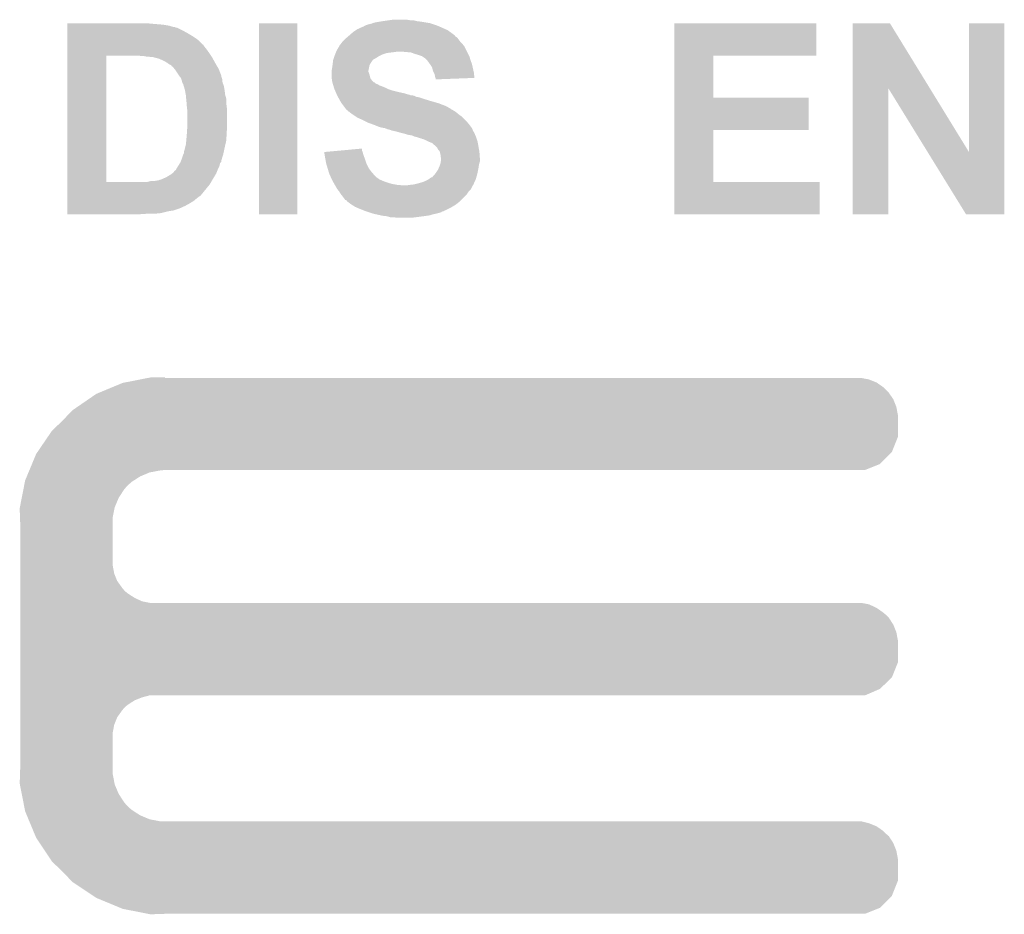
# Model space of a CAD drawing. Extents: x -0.05 to 0.95, y -0.15 to 2.1.
# Tile 5 of 28: x 0.19 to 0.39, y 0.19 to 0.37. Entities that reach past the tile are written whole.
import ezdxf

# ---------------------------------------------------------------- set-up
doc = ezdxf.new("R2010")
doc.units = 0
doc.layers.add('ENOCEAN_5_CLICK_V101_GTO', color=14, linetype='CONTINUOUS')

msp = doc.modelspace()

# ---------------------------------------------------------------- linework, layer by layer
at = {"layer": 'ENOCEAN_5_CLICK_V101_GTO'}
for points in [[(0.2617, 0.374), (0.2624, 0.3741), (0.2658, 0.374), (0.2652, 0.3741)], [(0.197, 0.3733), (0.197, 0.3734), (0.2138, 0.3733), (0.2128, 0.3734)], [(0.197, 0.3731), (0.197, 0.3733), (0.2162, 0.3731), (0.2138, 0.3733)], [(0.197, 0.3729), (0.197, 0.3731), (0.2174, 0.3729), (0.2162, 0.3731)], [(0.197, 0.3726), (0.197, 0.3729), (0.2184, 0.3726), (0.2174, 0.3729)], [(0.197, 0.3725), (0.197, 0.3726), (0.2188, 0.3725), (0.2186, 0.3726)], [(0.197, 0.3726), (0.197, 0.3726), (0.2186, 0.3726), (0.2184, 0.3726)], [(0.197, 0.3718), (0.197, 0.3725), (0.2204, 0.3718), (0.219, 0.3725)], [(0.197, 0.3725), (0.197, 0.3725), (0.219, 0.3725), (0.2188, 0.3725)], [(0.2355, 0.335), (0.2355, 0.3734), (0.2432, 0.335), (0.2432, 0.3734)], [(0.2355, 0.3734), (0.2355, 0.3734), (0.2432, 0.3734), (0.2355, 0.3734)], [(0.255, 0.372), (0.2553, 0.3722), (0.2734, 0.372), (0.27295, 0.3722)], [(0.2553, 0.3722), (0.2564, 0.3727), (0.27295, 0.3722), (0.27182, 0.3727)], [(0.2565, 0.3727), (0.2566, 0.3728), (0.27182, 0.3727), (0.2716, 0.3728)], [(0.2566, 0.3728), (0.257, 0.373), (0.2716, 0.3728), (0.27107, 0.373)], [(0.257, 0.373), (0.2573, 0.3731), (0.27107, 0.373), (0.2708, 0.3731)], [(0.2573, 0.3731), (0.2581, 0.3733), (0.2708, 0.3731), (0.2702, 0.3733)], [(0.2581, 0.3733), (0.25835, 0.3734), (0.2702, 0.3733), (0.2699, 0.3734)], [(0.25835, 0.3734), (0.2586, 0.3735), (0.2699, 0.3734), (0.2693, 0.3735)], [(0.2586, 0.3735), (0.2597, 0.3737), (0.2693, 0.3735), (0.2681, 0.3737)], [(0.2597, 0.3737), (0.26035, 0.3738), (0.2681, 0.3737), (0.2673, 0.3738)], [(0.26035, 0.3738), (0.261, 0.3739), (0.2673, 0.3738), (0.2669, 0.3739)], [(0.261, 0.3739), (0.2617, 0.374), (0.2669, 0.3739), (0.2665, 0.374)], [(0.319, 0.3669), (0.319, 0.3734), (0.3475, 0.3669), (0.3475, 0.3734)], [(0.319, 0.3734), (0.319, 0.3734), (0.3475, 0.3734), (0.319, 0.3734)], [(0.3548, 0.3603), (0.3548, 0.3734), (0.37034, 0.3603), (0.3623, 0.3734)], [(0.3548, 0.3734), (0.3548, 0.3734), (0.3623, 0.3734), (0.3548, 0.3734)], [(0.3782, 0.3475), (0.3782, 0.3734), (0.3853, 0.3475), (0.3853, 0.3734)], [(0.3782, 0.3734), (0.3782, 0.3734), (0.3853, 0.3734), (0.3782, 0.3734)], [(0.197, 0.3713), (0.197, 0.3718), (0.2213, 0.3713), (0.2204, 0.3718)], [(0.197, 0.3707), (0.197, 0.3713), (0.2223, 0.3707), (0.2213, 0.3713)], [(0.197, 0.37), (0.197, 0.3707), (0.2233, 0.37), (0.2223, 0.3707)], [(0.2523, 0.3697), (0.2529, 0.3703), (0.27593, 0.3697), (0.27548, 0.3703)], [(0.2529, 0.3703), (0.25302, 0.3704), (0.27548, 0.3703), (0.2754, 0.3704)], [(0.25302, 0.3704), (0.25325, 0.3706), (0.2754, 0.3704), (0.2752, 0.3706)], [(0.25325, 0.3706), (0.25337, 0.3707), (0.2752, 0.3706), (0.275, 0.3707)], [(0.25337, 0.3707), (0.2536, 0.3709), (0.275, 0.3707), (0.2749, 0.3709)], [(0.2536, 0.3709), (0.25429, 0.3715), (0.2749, 0.3709), (0.2741, 0.3715)], [(0.25429, 0.3715), (0.2544, 0.3716), (0.2741, 0.3715), (0.27396, 0.3716)], [(0.2544, 0.3716), (0.255, 0.372), (0.27396, 0.3716), (0.2734, 0.372)], [(0.197, 0.3691), (0.197, 0.37), (0.2242, 0.3691), (0.2233, 0.37)], [(0.197, 0.369), (0.197, 0.3691), (0.2243, 0.369), (0.2243, 0.3691)], [(0.197, 0.3691), (0.197, 0.3691), (0.2243, 0.3691), (0.2242, 0.3691)], [(0.197, 0.3686), (0.197, 0.369), (0.2246, 0.3686), (0.2243, 0.369)], [(0.197, 0.3681), (0.197, 0.3686), (0.225, 0.3681), (0.2246, 0.3686)], [(0.197, 0.3674), (0.197, 0.3681), (0.2255, 0.3674), (0.225, 0.3681)], [(0.2511, 0.3679), (0.25158, 0.3687), (0.2772, 0.3679), (0.2768, 0.3687)], [(0.25158, 0.3687), (0.2517, 0.3689), (0.2768, 0.3687), (0.27664, 0.3689)], [(0.2517, 0.369), (0.2519, 0.3692), (0.27656, 0.369), (0.2764, 0.3692)], [(0.2517, 0.3689), (0.2517, 0.369), (0.27664, 0.3689), (0.27656, 0.369)], [(0.2519, 0.3692), (0.252, 0.3693), (0.2764, 0.3692), (0.2763, 0.3693)], [(0.252, 0.3693), (0.25222, 0.3696), (0.2763, 0.3693), (0.276, 0.3696)], [(0.25222, 0.3696), (0.2523, 0.3697), (0.276, 0.3696), (0.27593, 0.3697)], [(0.197, 0.3669), (0.197, 0.3674), (0.22583, 0.3669), (0.2255, 0.3674)], [(0.197, 0.3415), (0.197, 0.3669), (0.2048, 0.3415), (0.2048, 0.3669)], [(0.197, 0.3669), (0.197, 0.3669), (0.2048, 0.3669), (0.2098, 0.3669)], [(0.2118, 0.3668), (0.2112, 0.3669), (0.2259, 0.3668), (0.22583, 0.3669)], [(0.2128, 0.3667), (0.2123, 0.3668), (0.22597, 0.3667), (0.2259, 0.3668)], [(0.2138, 0.3666), (0.2131, 0.3667), (0.22603, 0.3666), (0.22597, 0.3667)], [(0.2145, 0.3665), (0.2142, 0.3666), (0.2261, 0.3665), (0.22603, 0.3666)], [(0.2153, 0.3663), (0.2145, 0.3665), (0.22621, 0.3663), (0.2261, 0.3665)], [(0.216, 0.366), (0.2153, 0.3663), (0.22637, 0.366), (0.22621, 0.3663)], [(0.25043, 0.3661), (0.25047, 0.3662), (0.2585, 0.3661), (0.2587, 0.3662)], [(0.25047, 0.3662), (0.25063, 0.3667), (0.2587, 0.3662), (0.2595, 0.3667)], [(0.25063, 0.3667), (0.2507, 0.3669), (0.2595, 0.3667), (0.2599, 0.3669)], [(0.2507, 0.3669), (0.25078, 0.3671), (0.2599, 0.3669), (0.2603, 0.3671)], [(0.25078, 0.3671), (0.2509, 0.3674), (0.2603, 0.3671), (0.2612, 0.3674)], [(0.2509, 0.3674), (0.25098, 0.3676), (0.2612, 0.3674), (0.2628, 0.3676)], [(0.25098, 0.3676), (0.25102, 0.3677), (0.2628, 0.3676), (0.2634, 0.3677)], [(0.25102, 0.3677), (0.2511, 0.3679), (0.2773, 0.3677), (0.2772, 0.3679)], [(0.2651, 0.3676), (0.2639, 0.3677), (0.27735, 0.3676), (0.2773, 0.3677)], [(0.2661, 0.3675), (0.2651, 0.3676), (0.2774, 0.3675), (0.27735, 0.3676)], [(0.2669, 0.3672), (0.2661, 0.3675), (0.27755, 0.3672), (0.2774, 0.3675)], [(0.2676, 0.367), (0.2669, 0.3672), (0.27765, 0.367), (0.27755, 0.3672)], [(0.2682, 0.3668), (0.2676, 0.367), (0.27775, 0.3668), (0.27765, 0.367)], [(0.26835, 0.3667), (0.2682, 0.3668), (0.2778, 0.3667), (0.27775, 0.3668)], [(0.2688, 0.3664), (0.26835, 0.3667), (0.27789, 0.3664), (0.2778, 0.3667)], [(0.2692, 0.366), (0.2688, 0.3664), (0.278, 0.366), (0.27789, 0.3664)], [(0.319, 0.3584), (0.319, 0.3669), (0.3268, 0.3584), (0.3268, 0.3669)], [(0.319, 0.3669), (0.319, 0.3669), (0.3268, 0.3669), (0.3475, 0.3669)], [(0.2166, 0.3657), (0.216, 0.366), (0.22654, 0.3657), (0.22637, 0.366)], [(0.2171, 0.3654), (0.2166, 0.3657), (0.2267, 0.3654), (0.22654, 0.3657)], [(0.2175, 0.3651), (0.2171, 0.3654), (0.22687, 0.3651), (0.2267, 0.3654)], [(0.2179, 0.3649), (0.2175, 0.3651), (0.22699, 0.3649), (0.22687, 0.3651)], [(0.218, 0.3647), (0.2179, 0.3649), (0.22711, 0.3647), (0.22699, 0.3649)], [(0.21852, 0.3642), (0.2181, 0.3647), (0.2274, 0.3642), (0.22711, 0.3647)], [(0.2186, 0.3641), (0.21852, 0.3642), (0.22744, 0.3641), (0.2274, 0.3642)], [(0.2501, 0.3639), (0.2502, 0.3644), (0.2575, 0.3639), (0.2576, 0.3644)], [(0.2502, 0.3644), (0.25027, 0.3649), (0.2576, 0.3644), (0.2577, 0.3649)], [(0.25027, 0.3649), (0.2503, 0.3651), (0.2577, 0.3649), (0.2578, 0.3651)], [(0.2503, 0.3651), (0.25032, 0.3653), (0.2578, 0.3651), (0.2579, 0.3653)], [(0.25032, 0.3653), (0.25039, 0.3659), (0.2579, 0.3653), (0.2583, 0.3659)], [(0.25039, 0.3659), (0.2504, 0.366), (0.2583, 0.3659), (0.2584, 0.366)], [(0.2504, 0.366), (0.25043, 0.3661), (0.2584, 0.366), (0.2585, 0.3661)], [(0.2694, 0.3658), (0.2692, 0.366), (0.27808, 0.3658), (0.278, 0.366)], [(0.26983, 0.3652), (0.2694, 0.3658), (0.2783, 0.3652), (0.27808, 0.3658)], [(0.2699, 0.3651), (0.26983, 0.3652), (0.27832, 0.3651), (0.2783, 0.3652)], [(0.2703, 0.3645), (0.2699, 0.3651), (0.27846, 0.3645), (0.27832, 0.3651)], [(0.2705, 0.3637), (0.2703, 0.3645), (0.27863, 0.3637), (0.27846, 0.3645)], [(0.2194, 0.3629), (0.2186, 0.3641), (0.2279, 0.3629), (0.22744, 0.3641)], [(0.21956, 0.3627), (0.2194, 0.3629), (0.2279, 0.3627), (0.2279, 0.3629)], [(0.21972, 0.3625), (0.21956, 0.3627), (0.228, 0.3625), (0.2279, 0.3627)], [(0.2198, 0.3624), (0.21972, 0.3625), (0.22803, 0.3624), (0.228, 0.3625)], [(0.21987, 0.3622), (0.2198, 0.3624), (0.2281, 0.3622), (0.22803, 0.3624)], [(0.21997, 0.3619), (0.21987, 0.3622), (0.2281, 0.3619), (0.2281, 0.3622)], [(0.2501, 0.3636), (0.2501, 0.3639), (0.2575, 0.3636), (0.2575, 0.3639)], [(0.2501, 0.3634), (0.2501, 0.3636), (0.2576, 0.3634), (0.2575, 0.3636)], [(0.2501, 0.3631), (0.2501, 0.3634), (0.2577, 0.3631), (0.2576, 0.3634)], [(0.2501, 0.3625), (0.2501, 0.3631), (0.25785, 0.3625), (0.2577, 0.3631)], [(0.25012, 0.3623), (0.2501, 0.3625), (0.2579, 0.3623), (0.25785, 0.3625)], [(0.25017, 0.3619), (0.25012, 0.3623), (0.2582, 0.3619), (0.2579, 0.3623)], [(0.27065, 0.3634), (0.2705, 0.3637), (0.2787, 0.3634), (0.27863, 0.3637)], [(0.2708, 0.3631), (0.27065, 0.3634), (0.27873, 0.3631), (0.2787, 0.3634)], [(0.2709, 0.3626), (0.2708, 0.3631), (0.27878, 0.3626), (0.27873, 0.3631)], [(0.27097, 0.3624), (0.2709, 0.3626), (0.2788, 0.3624), (0.27878, 0.3626)], [(0.271, 0.3623), (0.27097, 0.3624), (0.27619, 0.3623), (0.2788, 0.3624)], [(0.271, 0.3621), (0.271, 0.3623), (0.271, 0.3621), (0.27619, 0.3623)], [(0.22, 0.3618), (0.21997, 0.3619), (0.22812, 0.3618), (0.2281, 0.3619)], [(0.2201, 0.3614), (0.22, 0.3618), (0.2282, 0.3614), (0.22812, 0.3618)], [(0.2203, 0.3611), (0.2201, 0.3614), (0.22832, 0.3611), (0.2282, 0.3614)], [(0.2203, 0.361), (0.2203, 0.3611), (0.22836, 0.361), (0.22832, 0.3611)], [(0.22033, 0.3609), (0.2203, 0.361), (0.2284, 0.3609), (0.22836, 0.361)], [(0.22048, 0.3604), (0.22033, 0.3609), (0.2285, 0.3604), (0.2284, 0.3609)], [(0.2206, 0.36), (0.22048, 0.3604), (0.22857, 0.36), (0.2285, 0.3604)], [(0.2502, 0.3617), (0.25017, 0.3619), (0.2584, 0.3617), (0.2582, 0.3619)], [(0.25026, 0.3615), (0.2502, 0.3617), (0.2586, 0.3615), (0.2584, 0.3617)], [(0.25031, 0.3613), (0.25026, 0.3615), (0.2589, 0.3613), (0.2587, 0.3615)], [(0.25026, 0.3615), (0.25026, 0.3615), (0.2587, 0.3615), (0.2586, 0.3615)], [(0.25034, 0.3612), (0.25031, 0.3613), (0.2591, 0.3612), (0.2589, 0.3613)], [(0.25037, 0.3611), (0.25034, 0.3612), (0.2594, 0.3611), (0.2591, 0.3612)], [(0.25043, 0.3609), (0.25037, 0.3611), (0.2597, 0.3609), (0.2594, 0.3611)], [(0.25046, 0.3608), (0.25043, 0.3609), (0.26, 0.3608), (0.2597, 0.3609)], [(0.25057, 0.3604), (0.25046, 0.3608), (0.261, 0.3604), (0.26, 0.3608)], [(0.2506, 0.3603), (0.25057, 0.3604), (0.2612, 0.3603), (0.261, 0.3604)], [(0.25069, 0.3601), (0.2506, 0.3603), (0.2616, 0.3601), (0.2612, 0.3603)], [(0.3548, 0.335), (0.3548, 0.3603), (0.362, 0.335), (0.362, 0.3603)], [(0.36989, 0.3475), (0.362, 0.3603), (0.3782, 0.3475), (0.37034, 0.3603)], [(0.22064, 0.3598), (0.2206, 0.36), (0.2286, 0.3598), (0.22857, 0.36)], [(0.22078, 0.359), (0.22064, 0.3598), (0.2287, 0.359), (0.2286, 0.3598)], [(0.2208, 0.3589), (0.22078, 0.359), (0.22873, 0.3589), (0.2287, 0.359)], [(0.22085, 0.3583), (0.2208, 0.3589), (0.2289, 0.3583), (0.22873, 0.3589)], [(0.2209, 0.3578), (0.22085, 0.3583), (0.2289, 0.3578), (0.2289, 0.3583)], [(0.25077, 0.3599), (0.25069, 0.3601), (0.2622, 0.3599), (0.2616, 0.3601)], [(0.25094, 0.3595), (0.25077, 0.3599), (0.2638, 0.3595), (0.2622, 0.3599)], [(0.25103, 0.3593), (0.25094, 0.3595), (0.2647, 0.3593), (0.2638, 0.3595)], [(0.25116, 0.359), (0.25103, 0.3593), (0.2657, 0.359), (0.2647, 0.3593)], [(0.2512, 0.3589), (0.25116, 0.359), (0.266, 0.3589), (0.2658, 0.359)], [(0.25116, 0.359), (0.25116, 0.359), (0.2658, 0.359), (0.2657, 0.359)], [(0.25125, 0.3588), (0.2512, 0.3589), (0.2667, 0.3588), (0.2663, 0.3589)], [(0.25136, 0.3586), (0.25125, 0.3588), (0.2671, 0.3586), (0.2667, 0.3588)], [(0.25142, 0.3585), (0.25136, 0.3586), (0.2677, 0.3585), (0.2671, 0.3586)], [(0.25164, 0.3581), (0.25142, 0.3585), (0.2689, 0.3581), (0.2677, 0.3585)], [(0.319, 0.3519), (0.319, 0.3584), (0.346, 0.3519), (0.346, 0.3584)], [(0.319, 0.3584), (0.319, 0.3584), (0.346, 0.3584), (0.3268, 0.3584)], [(0.22093, 0.3575), (0.2209, 0.3578), (0.2289, 0.3575), (0.2289, 0.3578)], [(0.221, 0.3566), (0.22093, 0.3575), (0.22901, 0.3566), (0.2289, 0.3575)], [(0.22109, 0.3558), (0.221, 0.3566), (0.2291, 0.3558), (0.22901, 0.3566)], [(0.2518, 0.3578), (0.25164, 0.3581), (0.26987, 0.3578), (0.2689, 0.3581)], [(0.25186, 0.3577), (0.2518, 0.3578), (0.2702, 0.3577), (0.26987, 0.3578)], [(0.2521, 0.3573), (0.25186, 0.3577), (0.2716, 0.3573), (0.2702, 0.3577)], [(0.25248, 0.3568), (0.2521, 0.3573), (0.2729, 0.3568), (0.2716, 0.3573)], [(0.2527, 0.3565), (0.25248, 0.3568), (0.2735, 0.3565), (0.2729, 0.3568)], [(0.25293, 0.3562), (0.2527, 0.3565), (0.274, 0.3562), (0.2735, 0.3565)], [(0.2211, 0.3557), (0.22109, 0.3558), (0.2291, 0.3557), (0.2291, 0.3558)], [(0.2211, 0.3526), (0.2211, 0.3557), (0.2291, 0.3526), (0.2291, 0.3557)], [(0.253, 0.3561), (0.25293, 0.3562), (0.2741, 0.3561), (0.2741, 0.3562)], [(0.25293, 0.3562), (0.25293, 0.3562), (0.2741, 0.3562), (0.274, 0.3562)], [(0.2532, 0.3559), (0.253, 0.3561), (0.2745, 0.3559), (0.2741, 0.3561)], [(0.2534, 0.3558), (0.2532, 0.3559), (0.27467, 0.3558), (0.2745, 0.3559)], [(0.2535, 0.3556), (0.2534, 0.3558), (0.275, 0.3556), (0.27467, 0.3558)], [(0.2541, 0.3552), (0.2536, 0.3556), (0.27548, 0.3552), (0.275, 0.3556)], [(0.25425, 0.3551), (0.2541, 0.3552), (0.2756, 0.3551), (0.27548, 0.3552)], [(0.255, 0.3546), (0.25425, 0.3551), (0.2763, 0.3546), (0.2756, 0.3551)], [(0.2553, 0.3544), (0.255, 0.3546), (0.2765, 0.3544), (0.2763, 0.3546)], [(0.256, 0.3541), (0.2553, 0.3544), (0.2768, 0.3541), (0.2765, 0.3544)], [(0.22106, 0.3521), (0.2211, 0.3526), (0.2291, 0.3521), (0.2291, 0.3526)], [(0.2564, 0.3539), (0.256, 0.3541), (0.277, 0.3539), (0.2768, 0.3541)], [(0.2574, 0.3534), (0.2564, 0.3539), (0.27744, 0.3534), (0.277, 0.3539)], [(0.25824, 0.3531), (0.2574, 0.3534), (0.2777, 0.3531), (0.27744, 0.3534)], [(0.2588, 0.3529), (0.25824, 0.3531), (0.27785, 0.3529), (0.2777, 0.3531)], [(0.2595, 0.3526), (0.2588, 0.3529), (0.27808, 0.3526), (0.27785, 0.3529)], [(0.2602, 0.3524), (0.2595, 0.3526), (0.27823, 0.3524), (0.27808, 0.3526)], [(0.2608, 0.3523), (0.2602, 0.3524), (0.2783, 0.3523), (0.27823, 0.3524)], [(0.2613, 0.3521), (0.2608, 0.3523), (0.2784, 0.3521), (0.2783, 0.3523)], [(0.2209, 0.35), (0.22098, 0.351), (0.22892, 0.35), (0.229, 0.351)], [(0.22098, 0.351), (0.221, 0.3512), (0.229, 0.351), (0.229, 0.3512)], [(0.221, 0.3512), (0.22103, 0.3516), (0.229, 0.3512), (0.229, 0.3516)], [(0.22103, 0.3516), (0.22106, 0.3521), (0.229, 0.3516), (0.2291, 0.3521)], [(0.2617, 0.352), (0.2613, 0.3521), (0.27843, 0.352), (0.2784, 0.3521)], [(0.262, 0.3519), (0.2617, 0.352), (0.27847, 0.3519), (0.27843, 0.352)], [(0.2622, 0.3518), (0.262, 0.3519), (0.2785, 0.3518), (0.27847, 0.3519)], [(0.2632, 0.3516), (0.2623, 0.3518), (0.27862, 0.3516), (0.2785, 0.3518)], [(0.2639, 0.3514), (0.2632, 0.3516), (0.27874, 0.3514), (0.27862, 0.3516)], [(0.2643, 0.3513), (0.2639, 0.3514), (0.2788, 0.3513), (0.27874, 0.3514)], [(0.2647, 0.3512), (0.2643, 0.3513), (0.27884, 0.3512), (0.2788, 0.3513)], [(0.2653, 0.351), (0.2647, 0.3512), (0.27893, 0.351), (0.27884, 0.3512)], [(0.2659, 0.3509), (0.2653, 0.351), (0.27897, 0.3509), (0.27893, 0.351)], [(0.2664, 0.3508), (0.2659, 0.3509), (0.27901, 0.3508), (0.27897, 0.3509)], [(0.2668, 0.3506), (0.2664, 0.3508), (0.2791, 0.3506), (0.27901, 0.3508)], [(0.2672, 0.3505), (0.2668, 0.3506), (0.27913, 0.3505), (0.2791, 0.3506)], [(0.2678, 0.3503), (0.2672, 0.3505), (0.2792, 0.3503), (0.27913, 0.3505)], [(0.2682, 0.3502), (0.2678, 0.3503), (0.27923, 0.3502), (0.2792, 0.3503)], [(0.319, 0.3415), (0.319, 0.3519), (0.3268, 0.3415), (0.3268, 0.3519)], [(0.319, 0.3519), (0.319, 0.3519), (0.3268, 0.3519), (0.346, 0.3519)], [(0.2205, 0.3478), (0.22065, 0.3484), (0.22847, 0.3478), (0.2286, 0.3484)], [(0.22065, 0.3484), (0.2208, 0.349), (0.2286, 0.3484), (0.22874, 0.349)], [(0.2208, 0.349), (0.22087, 0.3497), (0.22874, 0.349), (0.2289, 0.3497)], [(0.22087, 0.3497), (0.2209, 0.35), (0.2289, 0.3497), (0.22892, 0.35)], [(0.2684, 0.3501), (0.2682, 0.3502), (0.27927, 0.3501), (0.27923, 0.3502)], [(0.2692, 0.3498), (0.2685, 0.3501), (0.27937, 0.3498), (0.27927, 0.3501)], [(0.2694, 0.3497), (0.2692, 0.3498), (0.2794, 0.3497), (0.27937, 0.3498)], [(0.2698, 0.3495), (0.2694, 0.3497), (0.27944, 0.3495), (0.2794, 0.3497)], [(0.2703, 0.3493), (0.2698, 0.3495), (0.27948, 0.3493), (0.27944, 0.3495)], [(0.2706, 0.349), (0.2703, 0.3493), (0.27954, 0.349), (0.27948, 0.3493)], [(0.2709, 0.3488), (0.2706, 0.349), (0.27958, 0.3488), (0.27954, 0.349)], [(0.271, 0.3487), (0.2709, 0.3488), (0.2796, 0.3487), (0.27958, 0.3488)], [(0.2713, 0.3484), (0.271, 0.3487), (0.27965, 0.3484), (0.2796, 0.3487)], [(0.2715, 0.348), (0.2713, 0.3484), (0.27972, 0.348), (0.27965, 0.3484)], [(0.22, 0.3462), (0.22027, 0.347), (0.22805, 0.3462), (0.2283, 0.347)], [(0.22027, 0.347), (0.2203, 0.3471), (0.2283, 0.347), (0.22832, 0.3471)], [(0.2203, 0.3471), (0.2203, 0.3472), (0.22832, 0.3471), (0.22834, 0.3472)], [(0.2204, 0.3476), (0.2205, 0.3478), (0.22843, 0.3476), (0.22847, 0.3478)], [(0.2204, 0.3472), (0.2204, 0.3476), (0.22834, 0.3472), (0.22843, 0.3476)], [(0.2486, 0.3475), (0.24969, 0.3476), (0.25633, 0.3475), (0.2563, 0.3476)], [(0.2487, 0.3469), (0.2486, 0.3475), (0.2565, 0.3469), (0.25633, 0.3475)], [(0.2488, 0.3463), (0.2487, 0.3469), (0.25672, 0.3463), (0.2565, 0.3469)], [(0.24969, 0.3476), (0.25186, 0.3478), (0.2563, 0.3476), (0.2562, 0.3478)], [(0.25186, 0.3478), (0.2562, 0.3482), (0.2562, 0.3478), (0.2562, 0.3482)], [(0.2718, 0.3477), (0.2715, 0.348), (0.27977, 0.3477), (0.27972, 0.348)], [(0.27185, 0.3475), (0.2718, 0.3477), (0.2798, 0.3475), (0.27977, 0.3477)], [(0.272, 0.3469), (0.27185, 0.3475), (0.27985, 0.3469), (0.2798, 0.3475)], [(0.272, 0.3466), (0.272, 0.3469), (0.27987, 0.3466), (0.27985, 0.3469)], [(0.2721, 0.3463), (0.272, 0.3466), (0.27989, 0.3463), (0.27987, 0.3466)], [(0.3776, 0.335), (0.36989, 0.3475), (0.3853, 0.335), (0.3853, 0.3475)], [(0.219, 0.3443), (0.21918, 0.3446), (0.22735, 0.3443), (0.2275, 0.3446)], [(0.21918, 0.3446), (0.2193, 0.3448), (0.2275, 0.3446), (0.22757, 0.3448)], [(0.2193, 0.3448), (0.21937, 0.3449), (0.22757, 0.3448), (0.2276, 0.3449)], [(0.21937, 0.3449), (0.21963, 0.3453), (0.2276, 0.3449), (0.2277, 0.3453)], [(0.21963, 0.3453), (0.2197, 0.3454), (0.2277, 0.3453), (0.2278, 0.3454)], [(0.2197, 0.3454), (0.21974, 0.3455), (0.2278, 0.3454), (0.2279, 0.3455)], [(0.21974, 0.3455), (0.21981, 0.3457), (0.2279, 0.3455), (0.2279, 0.3457)], [(0.21981, 0.3457), (0.22, 0.3462), (0.2279, 0.3457), (0.22805, 0.3462)], [(0.24884, 0.3461), (0.2488, 0.3463), (0.2568, 0.3461), (0.25672, 0.3463)], [(0.249, 0.3452), (0.24884, 0.3461), (0.2571, 0.3452), (0.2568, 0.3461)], [(0.2493, 0.3442), (0.249, 0.3452), (0.2576, 0.3442), (0.2571, 0.3452)], [(0.27159, 0.3442), (0.2718, 0.3447), (0.2796, 0.3442), (0.27967, 0.3447)], [(0.2718, 0.3447), (0.27187, 0.3449), (0.27967, 0.3447), (0.2797, 0.3449)], [(0.27187, 0.3449), (0.272, 0.3453), (0.2797, 0.3449), (0.2798, 0.3453)], [(0.272, 0.3453), (0.27204, 0.3456), (0.2798, 0.3453), (0.2799, 0.3456)], [(0.27204, 0.3456), (0.2721, 0.3461), (0.2799, 0.3456), (0.2799, 0.3461)], [(0.2721, 0.3462), (0.2721, 0.3463), (0.2799, 0.3462), (0.27989, 0.3463)], [(0.2721, 0.3461), (0.2721, 0.3462), (0.2799, 0.3461), (0.2799, 0.3462)], [(0.2163, 0.3422), (0.2168, 0.3424), (0.2263, 0.3422), (0.22642, 0.3424)], [(0.2168, 0.3424), (0.2178, 0.343), (0.22642, 0.3424), (0.22678, 0.343)], [(0.2178, 0.343), (0.21805, 0.3432), (0.22678, 0.343), (0.2269, 0.3432)], [(0.21805, 0.3432), (0.2183, 0.3434), (0.2269, 0.3432), (0.22698, 0.3434)], [(0.2183, 0.3434), (0.2184, 0.3435), (0.22698, 0.3434), (0.22702, 0.3435)], [(0.2184, 0.3435), (0.2185, 0.3437), (0.22702, 0.3435), (0.2271, 0.3437)], [(0.2185, 0.3437), (0.2188, 0.3439), (0.2271, 0.3437), (0.22718, 0.3439)], [(0.2188, 0.3439), (0.21895, 0.3442), (0.22718, 0.3439), (0.2273, 0.3442)], [(0.21895, 0.3442), (0.219, 0.3443), (0.2273, 0.3442), (0.22735, 0.3443)], [(0.24954, 0.3434), (0.2493, 0.3442), (0.2582, 0.3434), (0.2576, 0.3442)], [(0.2496, 0.3432), (0.24954, 0.3434), (0.25838, 0.3432), (0.2582, 0.3434)], [(0.24987, 0.3426), (0.2496, 0.3432), (0.2589, 0.3426), (0.25838, 0.3432)], [(0.24991, 0.3425), (0.24987, 0.3426), (0.259, 0.3425), (0.2589, 0.3426)], [(0.25, 0.3423), (0.24991, 0.3425), (0.2593, 0.3423), (0.259, 0.3425)], [(0.26968, 0.3421), (0.2701, 0.3424), (0.2791, 0.3421), (0.27918, 0.3424)], [(0.2703, 0.3424), (0.2705, 0.3427), (0.27918, 0.3424), (0.27926, 0.3427)], [(0.2705, 0.3427), (0.2708, 0.343), (0.27926, 0.3427), (0.27935, 0.343)], [(0.2708, 0.343), (0.27095, 0.3432), (0.27935, 0.343), (0.2794, 0.3432)], [(0.27095, 0.3432), (0.2711, 0.3434), (0.2794, 0.3432), (0.27944, 0.3434)], [(0.2711, 0.3434), (0.2715, 0.344), (0.27944, 0.3434), (0.27956, 0.344)], [(0.2715, 0.344), (0.27159, 0.3442), (0.27956, 0.344), (0.2796, 0.3442)], [(0.197, 0.341), (0.197, 0.3415), (0.2256, 0.341), (0.22589, 0.3415)], [(0.197, 0.3415), (0.197, 0.3415), (0.2131, 0.3415), (0.2048, 0.3415)], [(0.197, 0.3388), (0.197, 0.341), (0.2238, 0.3388), (0.2256, 0.341)], [(0.2131, 0.3415), (0.2139, 0.3417), (0.22589, 0.3415), (0.22601, 0.3417)], [(0.2146, 0.3417), (0.2152, 0.3418), (0.22601, 0.3417), (0.22607, 0.3418)], [(0.2153, 0.3418), (0.2155, 0.3419), (0.22607, 0.3418), (0.22612, 0.3419)], [(0.2155, 0.3419), (0.2159, 0.342), (0.22612, 0.3419), (0.22618, 0.342)], [(0.2159, 0.342), (0.2163, 0.3422), (0.22618, 0.342), (0.2263, 0.3422)], [(0.25015, 0.342), (0.25, 0.3423), (0.2597, 0.342), (0.2593, 0.3423)], [(0.2503, 0.3417), (0.25015, 0.342), (0.2604, 0.3417), (0.2597, 0.342)], [(0.2504, 0.3415), (0.2503, 0.3417), (0.26093, 0.3415), (0.2604, 0.3417)], [(0.25046, 0.3414), (0.2504, 0.3415), (0.2612, 0.3414), (0.26093, 0.3415)], [(0.25063, 0.3411), (0.25046, 0.3414), (0.2622, 0.3411), (0.2612, 0.3414)], [(0.25074, 0.3409), (0.25063, 0.3411), (0.2633, 0.3409), (0.2622, 0.3411)], [(0.2508, 0.3408), (0.25074, 0.3409), (0.2645, 0.3408), (0.2633, 0.3409)], [(0.2512, 0.3401), (0.2508, 0.3408), (0.27811, 0.3401), (0.27849, 0.3408)], [(0.2652, 0.3408), (0.2658, 0.3409), (0.27849, 0.3408), (0.27855, 0.3409)], [(0.2658, 0.3409), (0.2667, 0.341), (0.27855, 0.3409), (0.2786, 0.341)], [(0.2667, 0.341), (0.2675, 0.3412), (0.2786, 0.341), (0.27869, 0.3412)], [(0.2675, 0.3412), (0.2685, 0.3415), (0.27869, 0.3412), (0.27883, 0.3415)], [(0.2685, 0.3415), (0.2694, 0.3419), (0.27883, 0.3415), (0.27901, 0.3419)], [(0.2694, 0.3419), (0.26968, 0.3421), (0.27901, 0.3419), (0.2791, 0.3421)], [(0.319, 0.335), (0.319, 0.3415), (0.3482, 0.335), (0.3482, 0.3415)], [(0.319, 0.3415), (0.319, 0.3415), (0.3482, 0.3415), (0.3268, 0.3415)], [(0.197, 0.3387), (0.197, 0.3388), (0.2237, 0.3387), (0.2238, 0.3388)], [(0.197, 0.3385), (0.197, 0.3387), (0.2234, 0.3385), (0.2237, 0.3387)], [(0.197, 0.3382), (0.197, 0.3385), (0.223, 0.3382), (0.2234, 0.3385)], [(0.25136, 0.3399), (0.2512, 0.3401), (0.278, 0.3399), (0.27811, 0.3401)], [(0.2516, 0.3396), (0.25136, 0.3399), (0.2777, 0.3396), (0.278, 0.3399)], [(0.25166, 0.3395), (0.2516, 0.3396), (0.2776, 0.3395), (0.2777, 0.3396)], [(0.2519, 0.3391), (0.25166, 0.3395), (0.27733, 0.3391), (0.2776, 0.3395)], [(0.25206, 0.3389), (0.2519, 0.3391), (0.2772, 0.3389), (0.27733, 0.3391)], [(0.2523, 0.3386), (0.25206, 0.3389), (0.2769, 0.3386), (0.2772, 0.3389)], [(0.2526, 0.3382), (0.2523, 0.3386), (0.2765, 0.3382), (0.2769, 0.3386)], [(0.197, 0.3377), (0.197, 0.3382), (0.2224, 0.3377), (0.223, 0.3382)], [(0.197, 0.3372), (0.197, 0.3377), (0.2216, 0.3372), (0.2224, 0.3377)], [(0.197, 0.3367), (0.197, 0.3372), (0.2207, 0.3367), (0.2216, 0.3372)], [(0.197, 0.3362), (0.197, 0.3367), (0.2196, 0.3362), (0.2207, 0.3367)], [(0.2528, 0.3379), (0.2526, 0.3382), (0.2762, 0.3379), (0.2765, 0.3382)], [(0.2531, 0.3378), (0.2528, 0.3379), (0.2761, 0.3378), (0.2762, 0.3379)], [(0.2532, 0.3377), (0.2531, 0.3378), (0.276, 0.3377), (0.2761, 0.3378)], [(0.2532, 0.3376), (0.2532, 0.3377), (0.2759, 0.3376), (0.276, 0.3377)], [(0.254, 0.337), (0.2532, 0.3376), (0.27513, 0.337), (0.2759, 0.3376)], [(0.25416, 0.3369), (0.254, 0.337), (0.275, 0.3369), (0.27513, 0.337)], [(0.2548, 0.3365), (0.25416, 0.3369), (0.27433, 0.3365), (0.275, 0.3369)], [(0.25525, 0.3363), (0.2548, 0.3365), (0.274, 0.3363), (0.27433, 0.3365)], [(0.197, 0.3358), (0.197, 0.3362), (0.2184, 0.3358), (0.2196, 0.3362)], [(0.197, 0.3357), (0.197, 0.3358), (0.2183, 0.3357), (0.2183, 0.3358)], [(0.197, 0.3358), (0.197, 0.3358), (0.2183, 0.3358), (0.2184, 0.3358)], [(0.197, 0.3356), (0.197, 0.3357), (0.2173, 0.3356), (0.2179, 0.3357)], [(0.197, 0.3354), (0.197, 0.3356), (0.2165, 0.3354), (0.2173, 0.3356)], [(0.197, 0.3352), (0.197, 0.3354), (0.2156, 0.3352), (0.2165, 0.3354)], [(0.197, 0.3351), (0.197, 0.3352), (0.2144, 0.3351), (0.2156, 0.3352)], [(0.197, 0.335), (0.197, 0.3351), (0.21151, 0.335), (0.213, 0.3351)], [(0.2115, 0.335), (0.197, 0.335), (0.2115, 0.335), (0.21151, 0.335)], [(0.2557, 0.3361), (0.25525, 0.3363), (0.2736, 0.3361), (0.274, 0.3363)], [(0.2567, 0.3357), (0.2557, 0.3361), (0.2728, 0.3357), (0.2736, 0.3361)], [(0.257, 0.3356), (0.2567, 0.3357), (0.2726, 0.3356), (0.2727, 0.3357)], [(0.2567, 0.3357), (0.2567, 0.3357), (0.2727, 0.3357), (0.2728, 0.3357)], [(0.2576, 0.3354), (0.257, 0.3356), (0.2721, 0.3354), (0.2724, 0.3356)], [(0.257, 0.3356), (0.257, 0.3356), (0.2724, 0.3356), (0.2726, 0.3356)], [(0.2579, 0.3353), (0.2576, 0.3354), (0.2718, 0.3353), (0.2721, 0.3354)], [(0.2585, 0.3351), (0.2579, 0.3353), (0.271, 0.3351), (0.2718, 0.3353)], [(0.25895, 0.335), (0.2585, 0.3351), (0.2705, 0.335), (0.271, 0.3351)], [(0.25985, 0.3348), (0.25895, 0.335), (0.2699, 0.3348), (0.2705, 0.335)], [(0.2603, 0.3347), (0.25985, 0.3348), (0.2693, 0.3347), (0.2699, 0.3348)], [(0.2612, 0.3346), (0.2603, 0.3347), (0.26855, 0.3346), (0.2693, 0.3347)], [(0.26155, 0.3345), (0.2612, 0.3346), (0.2678, 0.3345), (0.26855, 0.3346)], [(0.2619, 0.3344), (0.26155, 0.3345), (0.267, 0.3344), (0.2678, 0.3345)], [(0.2632, 0.3343), (0.2626, 0.3344), (0.2662, 0.3343), (0.267, 0.3344)], [(0.20617, 0.3003), (0.2081, 0.3011), (0.3609, 0.3003), (0.35974, 0.3011)], [(0.2081, 0.3011), (0.20861, 0.3012), (0.35974, 0.3011), (0.3596, 0.3012)], [(0.20861, 0.3012), (0.21166, 0.3018), (0.3596, 0.3012), (0.3581, 0.3018)], [(0.21166, 0.3018), (0.21319, 0.3021), (0.3581, 0.3018), (0.3565, 0.3021)], [(0.21319, 0.3021), (0.2137, 0.3022), (0.2166, 0.3021), (0.2166, 0.3022)], [(0.2137, 0.3022), (0.2137, 0.3022), (0.2166, 0.3022), (0.2137, 0.3022)], [(0.2012, 0.2978), (0.2028, 0.2989), (0.363, 0.2978), (0.36224, 0.2989)], [(0.2028, 0.2989), (0.20328, 0.2991), (0.36224, 0.2989), (0.3621, 0.2991)], [(0.20328, 0.2991), (0.20617, 0.3003), (0.3621, 0.2991), (0.3609, 0.3003)], [(0.19902, 0.2963), (0.2012, 0.2978), (0.3636, 0.2963), (0.363, 0.2978)], [(0.19714, 0.2947), (0.198, 0.2956), (0.3639, 0.2947), (0.36373, 0.2956)], [(0.198, 0.2956), (0.19902, 0.2963), (0.36373, 0.2956), (0.3636, 0.2963)], [(0.1939, 0.2915), (0.196, 0.2935), (0.3639, 0.2915), (0.3639, 0.2935)], [(0.196, 0.2935), (0.19714, 0.2947), (0.3639, 0.2935), (0.3639, 0.2947)], [(0.19301, 0.2902), (0.1939, 0.2915), (0.3639, 0.2902), (0.3639, 0.2915)], [(0.19097, 0.2872), (0.19301, 0.2902), (0.3627, 0.2872), (0.3639, 0.2902)], [(0.1907, 0.2868), (0.19097, 0.2872), (0.3623, 0.2868), (0.3627, 0.2872)], [(0.18987, 0.2848), (0.1907, 0.2868), (0.3603, 0.2848), (0.3623, 0.2868)], [(0.18883, 0.2823), (0.18916, 0.2831), (0.2116, 0.2823), (0.2135, 0.2831)], [(0.18916, 0.2831), (0.18933, 0.2835), (0.2135, 0.2831), (0.2156, 0.2835)], [(0.18933, 0.2835), (0.18937, 0.2836), (0.2156, 0.2835), (0.2166, 0.2836)], [(0.18937, 0.2836), (0.18987, 0.2848), (0.3573, 0.2836), (0.3603, 0.2848)], [(0.1883, 0.2805), (0.18844, 0.2812), (0.2091, 0.2805), (0.2099, 0.2812)], [(0.18844, 0.2812), (0.1885, 0.2815), (0.2099, 0.2812), (0.21036, 0.2815)], [(0.1885, 0.2815), (0.18883, 0.2823), (0.21036, 0.2815), (0.2116, 0.2823)], [(0.18781, 0.278), (0.18815, 0.2797), (0.2073, 0.278), (0.2084, 0.2797)], [(0.18815, 0.2797), (0.1883, 0.2805), (0.2084, 0.2797), (0.2091, 0.2805)], [(0.18744, 0.2761), (0.18781, 0.278), (0.2065, 0.2761), (0.2073, 0.278)], [(0.1874, 0.2759), (0.18744, 0.2761), (0.20646, 0.2759), (0.2065, 0.2761)], [(0.18746, 0.2741), (0.1874, 0.2759), (0.2061, 0.2741), (0.20646, 0.2759)], [(0.1875, 0.273), (0.18746, 0.2741), (0.2061, 0.273), (0.2061, 0.2741)], [(0.1875, 0.2644), (0.1875, 0.273), (0.2061, 0.2644), (0.2061, 0.273)], [(0.1875, 0.2628), (0.1875, 0.2644), (0.2064, 0.2628), (0.2061, 0.2644)], [(0.1875, 0.2613), (0.1875, 0.2628), (0.207, 0.2613), (0.2064, 0.2628)], [(0.1875, 0.2599), (0.1875, 0.2613), (0.208, 0.2599), (0.207, 0.2613)], [(0.1875, 0.2593), (0.1875, 0.2599), (0.2085, 0.2593), (0.208, 0.2599)], [(0.1875, 0.2588), (0.1875, 0.2593), (0.2091, 0.2588), (0.2085, 0.2593)], [(0.1875, 0.2579), (0.1875, 0.2588), (0.2105, 0.2579), (0.2091, 0.2588)], [(0.1875, 0.2572), (0.1875, 0.2579), (0.212, 0.2572), (0.2105, 0.2579)], [(0.1875, 0.2569), (0.1875, 0.2572), (0.2135, 0.2569), (0.212, 0.2572)], [(0.1875, 0.2566), (0.1875, 0.2569), (0.3581, 0.2566), (0.3565, 0.2569)], [(0.1875, 0.2559), (0.1875, 0.2566), (0.3596, 0.2559), (0.3581, 0.2566)], [(0.1875, 0.255), (0.1875, 0.2559), (0.3609, 0.255), (0.3596, 0.2559)], [(0.1875, 0.2545), (0.1875, 0.255), (0.3615, 0.2545), (0.3609, 0.255)], [(0.1875, 0.2539), (0.1875, 0.2545), (0.3621, 0.2539), (0.3615, 0.2545)], [(0.1875, 0.2525), (0.1875, 0.2539), (0.363, 0.2525), (0.3621, 0.2539)], [(0.1875, 0.251), (0.1875, 0.2525), (0.3636, 0.251), (0.363, 0.2525)], [(0.1875, 0.2494), (0.1875, 0.251), (0.3639, 0.2494), (0.3636, 0.251)], [(0.1875, 0.2449), (0.1875, 0.2494), (0.3639, 0.2449), (0.3639, 0.2494)], [(0.1875, 0.2419), (0.1875, 0.2449), (0.3627, 0.2419), (0.3639, 0.2449)], [(0.1875, 0.2396), (0.1875, 0.2419), (0.3603, 0.2396), (0.3627, 0.2419)], [(0.1875, 0.2383), (0.1875, 0.2396), (0.3573, 0.2383), (0.3603, 0.2396)], [(0.1875, 0.2379), (0.1875, 0.2383), (0.212, 0.2379), (0.2135, 0.2383)], [(0.1875, 0.2373), (0.1875, 0.2379), (0.2105, 0.2373), (0.212, 0.2379)], [(0.1875, 0.2364), (0.1875, 0.2373), (0.2091, 0.2364), (0.2105, 0.2373)], [(0.1875, 0.2359), (0.1875, 0.2364), (0.2085, 0.2359), (0.2091, 0.2364)], [(0.1875, 0.2353), (0.1875, 0.2359), (0.208, 0.2353), (0.2085, 0.2359)], [(0.1875, 0.2339), (0.1875, 0.2353), (0.207, 0.2339), (0.208, 0.2353)], [(0.1875, 0.2324), (0.1875, 0.2339), (0.2064, 0.2324), (0.207, 0.2339)], [(0.1875, 0.2308), (0.1875, 0.2324), (0.2061, 0.2308), (0.2064, 0.2324)], [(0.1875, 0.2235), (0.1875, 0.2308), (0.2061, 0.2235), (0.2061, 0.2308)], [(0.1874, 0.2206), (0.18747, 0.2225), (0.20646, 0.2206), (0.2061, 0.2225)], [(0.18747, 0.2225), (0.1875, 0.2235), (0.2061, 0.2225), (0.2061, 0.2235)], [(0.18744, 0.2204), (0.1874, 0.2206), (0.2065, 0.2204), (0.20646, 0.2206)], [(0.18781, 0.2185), (0.18744, 0.2204), (0.2073, 0.2185), (0.2065, 0.2204)], [(0.18815, 0.2168), (0.18781, 0.2185), (0.2084, 0.2168), (0.2073, 0.2185)], [(0.1883, 0.216), (0.18815, 0.2168), (0.2091, 0.216), (0.2084, 0.2168)], [(0.18844, 0.2153), (0.1883, 0.216), (0.2099, 0.2153), (0.2091, 0.216)], [(0.1885, 0.215), (0.18844, 0.2153), (0.21036, 0.215), (0.2099, 0.2153)], [(0.18883, 0.2142), (0.1885, 0.215), (0.2116, 0.2142), (0.21036, 0.215)], [(0.18916, 0.2134), (0.18883, 0.2142), (0.2135, 0.2134), (0.2116, 0.2142)], [(0.18933, 0.213), (0.18916, 0.2134), (0.2156, 0.213), (0.2135, 0.2134)], [(0.1895, 0.2126), (0.18933, 0.213), (0.3581, 0.2126), (0.3565, 0.213)], [(0.18975, 0.212), (0.1895, 0.2126), (0.3596, 0.212), (0.3581, 0.2126)], [(0.19012, 0.2111), (0.18975, 0.212), (0.3609, 0.2111), (0.3596, 0.212)], [(0.19037, 0.2105), (0.19012, 0.2111), (0.3615, 0.2105), (0.3609, 0.2111)], [(0.19058, 0.21), (0.19037, 0.2105), (0.3621, 0.21), (0.3615, 0.2105)], [(0.1907, 0.2097), (0.19058, 0.21), (0.36229, 0.2097), (0.3621, 0.21)], [(0.19143, 0.2086), (0.1907, 0.2097), (0.363, 0.2086), (0.36229, 0.2097)], [(0.19243, 0.2071), (0.19143, 0.2086), (0.3636, 0.2071), (0.363, 0.2086)], [(0.1935, 0.2055), (0.19243, 0.2071), (0.3639, 0.2055), (0.3636, 0.2071)], [(0.1939, 0.2049), (0.1935, 0.2055), (0.3639, 0.2049), (0.3639, 0.2055)], [(0.196, 0.2029), (0.1939, 0.2049), (0.3639, 0.2029), (0.3639, 0.2049)], [(0.19781, 0.201), (0.196, 0.2029), (0.3639, 0.201), (0.3639, 0.2029)], [(0.198, 0.2008), (0.19781, 0.201), (0.36382, 0.2008), (0.3639, 0.201)], [(0.2022, 0.198), (0.198, 0.2008), (0.3627, 0.198), (0.36382, 0.2008)], [(0.2028, 0.1976), (0.2022, 0.198), (0.3623, 0.1976), (0.3627, 0.198)], [(0.20762, 0.1956), (0.2028, 0.1976), (0.3603, 0.1956), (0.3623, 0.1976)], [(0.2081, 0.1954), (0.20762, 0.1956), (0.3598, 0.1954), (0.3603, 0.1956)], [(0.21319, 0.1944), (0.2081, 0.1954), (0.3573, 0.1944), (0.3598, 0.1954)], [(0.2137, 0.1943), (0.21319, 0.1944), (0.2137, 0.1943), (0.2166, 0.1944)]]:
    msp.add_solid(points, dxfattribs=at)

doc.saveas('drawing.dxf')
